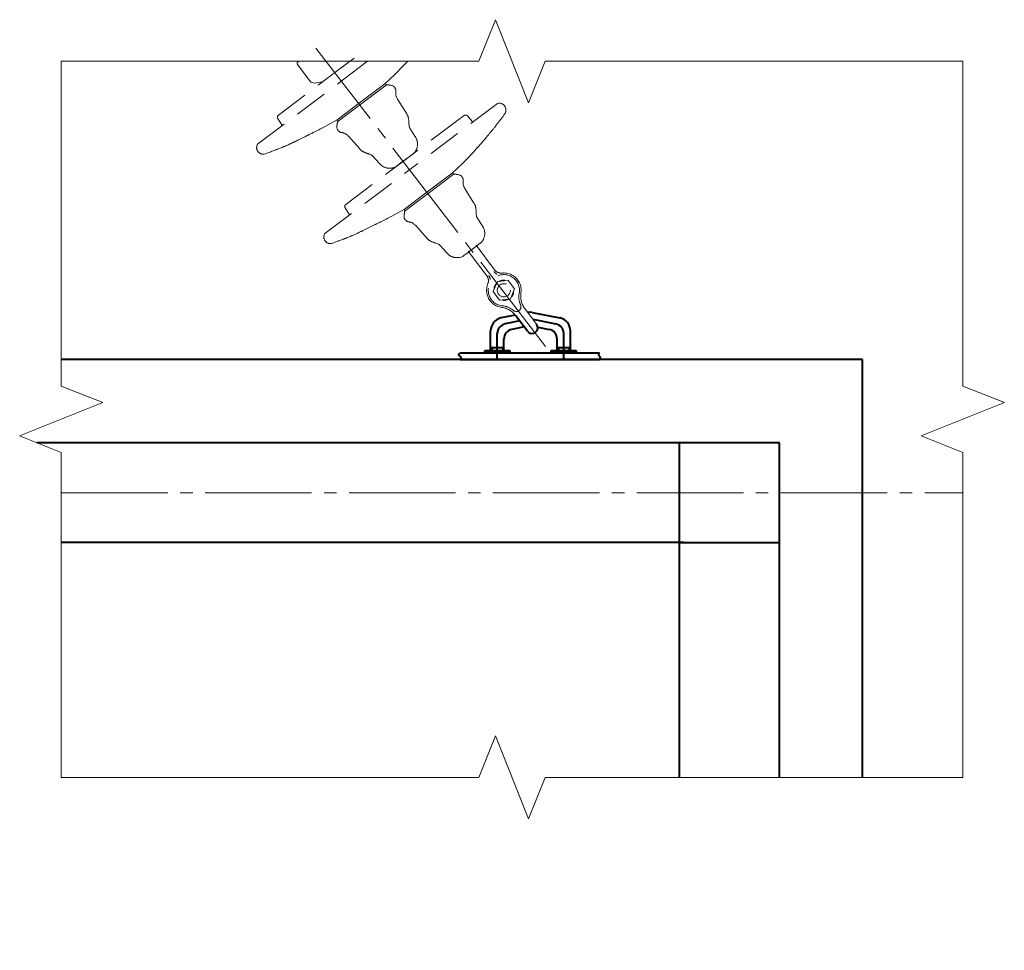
# Model space of a CAD drawing. Header units: millimetres. Extents: x 0 to 594, y 0 to 420.
# Tile 52 of 53: x 247 to 365, y 242 to 354. Entities that reach past the tile are written whole.
import ezdxf

# ---------------------------------------------------------------- set-up
doc = ezdxf.new("R2010")
doc.units = ezdxf.units.MM
for name, pattern in [('K5LT_AXLED', [17.302989, 12.802989, -1.5, 1.5, -1.5]), ('K5LT_BASIC', [0]), ('K5LT_DASHED', [6, 4, -2]), ('K5LT_THIN_INCLUDED_TO_HATCHING', [0])]:
    doc.linetypes.add(name, pattern=pattern)

# ---------------------------------------------------------------- blocks, each defined once
blk = doc.blocks.new('U323')
at = {"color": 7, "linetype": 'K5LT_THIN_INCLUDED_TO_HATCHING', "lineweight": 18}
for p, q in [((251.62, 348.91), (251.62, 309.86)), ((251.62, 309.86), (256.62, 307.86)), ((256.62, 307.86), (246.62, 303.86)), ((246.62, 303.86), (251.62, 301.86)), ((251.62, 301.86), (251.62, 262.8))]:
    blk.add_line(p, q, dxfattribs=at)
blk = doc.blocks.new('U324')
at = {"color": 7, "linetype": 'K5LT_THIN_INCLUDED_TO_HATCHING', "lineweight": 18}
for p, q in [((301.82, 262.8), (303.82, 267.8)), ((303.82, 267.8), (307.82, 257.8)), ((251.62, 262.8), (301.82, 262.8)), ((307.82, 257.8), (309.82, 262.8)), ((309.82, 262.8), (360.02, 262.8))]:
    blk.add_line(p, q, dxfattribs=at)
blk = doc.blocks.new('U325')
at = {"color": 7, "linetype": 'K5LT_THIN_INCLUDED_TO_HATCHING', "lineweight": 18}
for p, q in [((301.82, 348.91), (303.82, 353.91)), ((303.82, 353.91), (307.82, 343.91)), ((251.62, 348.91), (301.82, 348.91)), ((307.82, 343.91), (309.82, 348.91)), ((309.82, 348.91), (360.02, 348.91))]:
    blk.add_line(p, q, dxfattribs=at)
blk = doc.blocks.new('U326')
at = {"color": 7, "linetype": 'K5LT_THIN_INCLUDED_TO_HATCHING', "lineweight": 18}
for p, q in [((360.02, 348.91), (360.02, 309.86)), ((360.02, 309.86), (365.02, 307.86)), ((365.02, 307.86), (355.02, 303.86)), ((355.02, 303.86), (360.02, 301.86)), ((360.02, 301.86), (360.02, 262.8))]:
    blk.add_line(p, q, dxfattribs=at)
blk = doc.blocks.new('U328')
at = {"color": 7, "linetype": 'K5LT_DASHED', "lineweight": 18}
for p, q in [((286.86, 349.3), (284.84, 347.79)), ((288.45, 348.91), (285.61, 346.77)), ((292.35, 347.96), (292.55, 348.17)), ((292.55, 348.17), (292.75, 348.37)), ((292.75, 348.37), (292.87, 348.5)), ((292.87, 348.5), (292.97, 348.61)), ((292.97, 348.61), (293.09, 348.74)), ((293.09, 348.74), (293.24, 348.9)), ((293.24, 348.9), (293.25, 348.91)), ((277.73, 342.43), (284.84, 347.79)), ((290.53, 346.21), (291.73, 347.34)), ((291.73, 347.34), (292.17, 347.78)), ((292.17, 347.78), (292.19, 347.8)), ((292.19, 347.8), (292.25, 347.86)), ((292.25, 347.86), (292.35, 347.96)), ((275.23, 338.96), (285.61, 346.77)), ((290.53, 346.2), (287.66, 344.05)), ((290.67, 346.03), (287.79, 343.87)), ((290.68, 346.04), (290.67, 346.03)), ((290.67, 346.03), (290.67, 346.03)), ((290.67, 346.03), (290.67, 346.03)), ((290.7, 346.04), (290.68, 346.04)), ((290.73, 346.05), (290.7, 346.04)), ((290.76, 346.06), (290.73, 346.05)), ((290.78, 346.07), (290.76, 346.06)), ((290.79, 346.07), (290.78, 346.07)), ((290.86, 346.08), (290.79, 346.07)), ((290.79, 346.07), (290.79, 346.07)), ((290.93, 346.08), (290.86, 346.08)), ((290.97, 346.07), (290.93, 346.08)), ((291.01, 346.07), (290.97, 346.07)), ((291.03, 346.06), (291.01, 346.07)), ((291.04, 346.06), (291.03, 346.06)), ((291.05, 346.06), (291.04, 346.06)), ((291.06, 346.06), (291.05, 346.06)), ((291.07, 346.05), (291.06, 346.06)), ((291.08, 346.05), (291.07, 346.05)), ((291.11, 346.05), (291.08, 346.05)), ((291.13, 346.04), (291.11, 346.05)), ((291.16, 346.04), (291.13, 346.04)), ((291.19, 346.03), (291.16, 346.04)), ((291.23, 346.03), (291.19, 346.03)), ((291.32, 346.01), (291.23, 346.03)), ((291.36, 346), (291.32, 346.01)), ((291.39, 345.99), (291.36, 346)), ((291.4, 345.99), (291.39, 345.99)), ((291.42, 345.98), (291.4, 345.99)), ((291.4, 345.99), (291.4, 345.99)), ((291.5, 345.95), (291.42, 345.98)), ((291.57, 345.91), (291.5, 345.95)), ((291.61, 345.89), (291.57, 345.91)), ((291.62, 345.88), (291.61, 345.89)), ((291.63, 345.87), (291.62, 345.88)), ((291.68, 345.82), (291.63, 345.87)), ((291.63, 345.87), (291.63, 345.87)), ((291.71, 345.78), (291.68, 345.82)), ((291.73, 345.75), (291.71, 345.78)), ((291.74, 345.73), (291.73, 345.75)), ((291.75, 345.71), (291.74, 345.73)), ((291.75, 345.7), (291.75, 345.71)), ((291.76, 345.69), (291.75, 345.7)), ((291.76, 345.68), (291.76, 345.69)), ((291.77, 345.67), (291.76, 345.68)), ((291.77, 345.66), (291.77, 345.67)), ((291.77, 345.67), (291.77, 345.67)), ((291.78, 345.65), (291.77, 345.66)), ((291.77, 345.66), (291.77, 345.66)), ((291.79, 345.64), (291.78, 345.65)), ((291.78, 345.65), (291.78, 345.65)), ((291.79, 345.63), (291.79, 345.64)), ((291.8, 345.61), (291.79, 345.63)), ((291.82, 345.57), (291.8, 345.61)), ((291.83, 345.55), (291.82, 345.57)), ((291.84, 345.54), (291.83, 345.55)), ((291.84, 345.53), (291.84, 345.54)), ((291.86, 345.46), (291.84, 345.53)), ((291.84, 345.53), (291.84, 345.53)), ((291.84, 345.02), (291.85, 345.11)), ((291.84, 344.98), (291.84, 345.02)), ((291.84, 344.96), (291.84, 344.98)), ((291.85, 344.94), (291.84, 344.96)), ((291.85, 345.18), (291.86, 345.2)), ((291.85, 345.17), (291.85, 345.18)), ((291.85, 345.11), (291.85, 345.17)), ((291.85, 345.17), (291.85, 345.17)), ((291.87, 344.81), (291.85, 344.94)), ((291.85, 344.94), (291.85, 344.94)), ((291.87, 345.41), (291.86, 345.46)), ((291.86, 345.25), (291.87, 345.26)), ((291.86, 345.24), (291.86, 345.25)), ((291.86, 345.23), (291.86, 345.24)), ((291.86, 345.22), (291.86, 345.23)), ((291.86, 345.21), (291.86, 345.22)), ((291.86, 345.22), (291.86, 345.22)), ((291.86, 345.2), (291.86, 345.21)), ((291.87, 345.38), (291.87, 345.41)), ((291.87, 345.36), (291.87, 345.38)), ((291.87, 345.35), (291.87, 345.36)), ((291.87, 345.33), (291.87, 345.35)), ((291.87, 345.35), (291.87, 345.35)), ((291.87, 345.29), (291.87, 345.33)), ((291.87, 345.26), (291.87, 345.29)), ((291.9, 344.71), (291.87, 344.81)), ((291.91, 344.66), (291.9, 344.71)), ((291.92, 344.64), (291.91, 344.66)), ((291.93, 344.63), (291.92, 344.64)), ((291.93, 344.62), (291.93, 344.63)), ((291.96, 344.55), (291.93, 344.62)), ((292, 344.48), (291.96, 344.55)), ((284.79, 341.88), (287.66, 344.05)), ((284.92, 341.7), (287.79, 343.87)), ((292.02, 344.43), (292, 344.48)), ((292.06, 344.34), (292.02, 344.43)), ((293.16, 342.61), (292.06, 344.34)), ((293.16, 342.6), (293.16, 342.61)), ((293.17, 342.58), (293.16, 342.6)), ((293.19, 342.55), (293.17, 342.58)), ((293.23, 342.48), (293.19, 342.55)), ((293.28, 342.39), (293.23, 342.48)), ((293.3, 342.35), (293.28, 342.39)), ((293.3, 342.33), (293.3, 342.35)), ((293.31, 342.31), (293.3, 342.33)), ((293.33, 342.26), (293.31, 342.31)), ((293.31, 342.31), (293.31, 342.31)), ((293.34, 342.2), (293.33, 342.26)), ((293.35, 342.16), (293.34, 342.2)), ((277.66, 342.02), (278.18, 341.19)), ((283.63, 341.22), (282.83, 340.8)), ((284.79, 341.88), (283.63, 341.22)), ((284.76, 341.07), (284.77, 341.16)), ((284.76, 341.03), (284.76, 341.07)), ((284.76, 341), (284.76, 341.03)), ((284.76, 340.99), (284.76, 341)), ((284.76, 340.97), (284.76, 340.99)), ((284.76, 340.99), (284.76, 340.99)), ((284.77, 341.21), (284.78, 341.24)), ((284.77, 341.16), (284.77, 341.21)), ((284.78, 341.31), (284.79, 341.32)), ((284.78, 341.29), (284.78, 341.31)), ((284.78, 341.26), (284.78, 341.29)), ((284.78, 341.24), (284.78, 341.26)), ((284.79, 341.39), (284.8, 341.42)), ((284.79, 341.37), (284.79, 341.39)), ((284.79, 341.35), (284.79, 341.37)), ((284.79, 341.34), (284.79, 341.35)), ((284.79, 341.33), (284.79, 341.34)), ((284.79, 341.32), (284.79, 341.33)), ((284.8, 341.47), (284.82, 341.53)), ((284.8, 341.42), (284.8, 341.47)), ((284.82, 341.53), (284.85, 341.6)), ((284.85, 341.61), (284.86, 341.62)), ((284.85, 341.6), (284.85, 341.61)), ((284.85, 341.6), (284.85, 341.6)), ((284.86, 341.62), (284.88, 341.65)), ((284.88, 341.65), (284.9, 341.68)), ((284.9, 341.68), (284.91, 341.69)), ((284.91, 341.69), (284.92, 341.7)), ((284.92, 341.7), (284.92, 341.7)), ((284.92, 341.7), (284.92, 341.7)), ((293.35, 342.13), (293.35, 342.16)), ((293.36, 342.11), (293.35, 342.13)), ((293.37, 342.06), (293.36, 342.11)), ((293.38, 341.98), (293.37, 342.06)), ((293.39, 341.94), (293.38, 341.98)), ((293.4, 341.88), (293.39, 341.94)), ((293.41, 341.78), (293.4, 341.88)), ((293.42, 341.72), (293.41, 341.78)), ((293.42, 341.7), (293.42, 341.72)), ((293.42, 341.68), (293.42, 341.7)), ((293.42, 341.66), (293.42, 341.68)), ((293.42, 341.68), (293.42, 341.68)), ((293.42, 341.61), (293.42, 341.66)), ((293.42, 341.46), (293.42, 341.48)), ((293.42, 341.43), (293.42, 341.46)), ((293.42, 341.42), (293.42, 341.43)), ((293.43, 341.57), (293.42, 341.61)), ((293.43, 341.55), (293.43, 341.57)), ((293.43, 341.52), (293.43, 341.55)), ((293.42, 341.48), (293.43, 341.52)), ((293.42, 341.41), (293.42, 341.42)), ((293.43, 341.37), (293.42, 341.41)), ((293.44, 341.18), (293.43, 341.37)), ((293.46, 341.09), (293.44, 341.18)), ((293.47, 341.05), (293.46, 341.09)), ((293.47, 341.02), (293.47, 341.05)), ((293.48, 341.01), (293.47, 341.02)), ((293.49, 340.96), (293.48, 341.01)), ((293.48, 341.01), (293.48, 341.01)), ((280.97, 339.87), (280.56, 339.66)), ((281.19, 339.98), (280.97, 339.87)), ((281.3, 340.03), (281.19, 339.98)), ((281.35, 340.06), (281.3, 340.03)), ((281.38, 340.07), (281.35, 340.06)), ((281.44, 340.1), (281.38, 340.07)), ((281.61, 340.19), (281.44, 340.1)), ((281.72, 340.24), (281.61, 340.19)), ((281.79, 340.28), (281.72, 340.24)), ((281.84, 340.3), (281.79, 340.28)), ((281.87, 340.32), (281.84, 340.3)), ((281.9, 340.33), (281.87, 340.32)), ((281.93, 340.35), (281.9, 340.33)), ((281.99, 340.38), (281.93, 340.35)), ((282.11, 340.44), (281.99, 340.38)), ((282.34, 340.55), (282.11, 340.44)), ((282.6, 340.68), (282.34, 340.55)), ((282.73, 340.75), (282.6, 340.68)), ((282.8, 340.78), (282.73, 340.75)), ((282.83, 340.8), (282.8, 340.78)), ((284.76, 340.88), (284.76, 340.97)), ((284.78, 340.8), (284.76, 340.88)), ((284.79, 340.76), (284.78, 340.8)), ((284.8, 340.75), (284.79, 340.76)), ((284.8, 340.74), (284.8, 340.75)), ((284.81, 340.73), (284.8, 340.74)), ((284.84, 340.68), (284.81, 340.73)), ((284.87, 340.64), (284.84, 340.68)), ((284.9, 340.61), (284.87, 340.64)), ((284.92, 340.59), (284.9, 340.61)), ((284.93, 340.58), (284.92, 340.59)), ((284.94, 340.57), (284.93, 340.58)), ((284.94, 340.56), (284.94, 340.57)), ((284.95, 340.56), (284.94, 340.56)), ((284.96, 340.55), (284.95, 340.56)), ((284.96, 340.54), (284.96, 340.55)), ((284.97, 340.54), (284.96, 340.54)), ((284.98, 340.53), (284.97, 340.54)), ((284.97, 340.54), (284.97, 340.54)), ((284.99, 340.52), (284.98, 340.53)), ((284.98, 340.53), (284.98, 340.53)), ((284.99, 340.51), (284.99, 340.52)), ((285.01, 340.5), (284.99, 340.51)), ((285.04, 340.47), (285.01, 340.5)), ((285.06, 340.45), (285.04, 340.47)), ((285.07, 340.44), (285.06, 340.45)), ((285.08, 340.44), (285.07, 340.44)), ((285.13, 340.4), (285.08, 340.44)), ((285.08, 340.44), (285.08, 340.44)), ((285.19, 340.37), (285.13, 340.4)), ((285.22, 340.36), (285.19, 340.37)), ((285.23, 340.36), (285.22, 340.36)), ((285.24, 340.36), (285.23, 340.36)), ((285.26, 340.35), (285.24, 340.36)), ((285.24, 340.36), (285.24, 340.36)), ((285.3, 340.34), (285.26, 340.35)), ((285.32, 340.34), (285.3, 340.34)), ((285.34, 340.34), (285.32, 340.34)), ((285.35, 340.34), (285.34, 340.34)), ((285.36, 340.34), (285.35, 340.34)), ((285.37, 340.34), (285.36, 340.34)), ((285.37, 340.33), (285.37, 340.34)), ((285.38, 340.33), (285.37, 340.33)), ((285.39, 340.33), (285.38, 340.33)), ((285.41, 340.33), (285.39, 340.33)), ((285.42, 340.33), (285.41, 340.33)), ((285.48, 340.32), (285.42, 340.33)), ((285.42, 340.33), (285.42, 340.33)), ((285.56, 340.3), (285.48, 340.32)), ((285.61, 340.28), (285.56, 340.3)), ((285.63, 340.28), (285.61, 340.28)), ((285.64, 340.27), (285.63, 340.28)), ((285.76, 340.21), (285.64, 340.27)), ((285.64, 340.27), (285.64, 340.27)), ((285.85, 340.16), (285.76, 340.21)), ((285.89, 340.13), (285.85, 340.16)), ((285.91, 340.11), (285.89, 340.13)), ((285.92, 340.1), (285.91, 340.11)), ((285.98, 340.05), (285.92, 340.1)), ((285.92, 340.1), (285.92, 340.1)), ((286.04, 340), (285.98, 340.05)), ((286.08, 339.96), (286.04, 340)), ((286.15, 339.9), (286.08, 339.96)), ((287.52, 338.37), (286.15, 339.9)), ((293.51, 340.92), (293.49, 340.96)), ((293.52, 340.9), (293.51, 340.92)), ((293.53, 340.88), (293.52, 340.9)), ((293.54, 340.85), (293.53, 340.88)), ((294.15, 339.91), (293.54, 340.85)), ((294.18, 339.86), (294.15, 339.91)), ((294.2, 339.82), (294.18, 339.86)), ((294.21, 339.8), (294.2, 339.82)), ((294.22, 339.79), (294.21, 339.8)), ((294.24, 339.75), (294.22, 339.79)), ((294.22, 339.79), (294.22, 339.79)), ((278.3, 338.61), (278.17, 338.56)), ((278.36, 338.63), (278.3, 338.61)), ((278.39, 338.65), (278.36, 338.63)), ((278.41, 338.65), (278.39, 338.65)), ((278.44, 338.66), (278.41, 338.65)), ((278.53, 338.7), (278.44, 338.66)), ((278.59, 338.73), (278.53, 338.7)), ((278.66, 338.76), (278.59, 338.73)), ((278.75, 338.8), (278.66, 338.76)), ((278.9, 338.87), (278.75, 338.8)), ((279.03, 338.93), (278.9, 338.87)), ((279.1, 338.96), (279.03, 338.93)), ((279.13, 338.97), (279.1, 338.96)), ((279.15, 338.98), (279.13, 338.97)), ((279.26, 339.03), (279.15, 338.98)), ((279.4, 339.1), (279.26, 339.03)), ((279.49, 339.14), (279.4, 339.1)), ((279.56, 339.17), (279.49, 339.14)), ((279.6, 339.19), (279.56, 339.17)), ((279.63, 339.21), (279.6, 339.19)), ((279.66, 339.22), (279.63, 339.21)), ((279.7, 339.24), (279.66, 339.22)), ((279.77, 339.28), (279.7, 339.24)), ((279.91, 339.34), (279.77, 339.28)), ((280.01, 339.39), (279.91, 339.34)), ((280.06, 339.42), (280.01, 339.39)), ((280.08, 339.43), (280.06, 339.42)), ((280.56, 339.66), (280.08, 339.43)), ((294.3, 339.64), (294.24, 339.75)), ((294.35, 339.54), (294.3, 339.64)), ((294.37, 339.49), (294.35, 339.54)), ((294.38, 339.46), (294.37, 339.49)), ((294.38, 339.44), (294.38, 339.46)), ((294.39, 339.44), (294.38, 339.44)), ((294.39, 339.41), (294.39, 339.44)), ((294.42, 339.3), (294.39, 339.41)), ((294.41, 338.6), (294.42, 338.61)), ((294.43, 339.22), (294.42, 339.3)), ((294.42, 338.64), (294.44, 338.69)), ((294.42, 338.61), (294.42, 338.64)), ((294.44, 339.17), (294.43, 339.22)), ((294.44, 339.15), (294.44, 339.17)), ((294.44, 339.13), (294.44, 339.15)), ((294.45, 339.13), (294.44, 339.13)), ((294.44, 338.69), (294.45, 338.78)), ((294.45, 339.09), (294.45, 339.13)), ((294.46, 339.02), (294.45, 339.09)), ((294.45, 338.78), (294.46, 338.85)), ((294.46, 338.93), (294.46, 339.02)), ((294.46, 338.89), (294.46, 338.93)), ((294.46, 338.87), (294.46, 338.89)), ((294.46, 338.86), (294.46, 338.87)), ((294.46, 338.85), (294.46, 338.86)), ((276.19, 337.8), (276.03, 337.74)), ((276.56, 337.93), (276.19, 337.8)), ((276.74, 338), (276.56, 337.93)), ((276.82, 338.03), (276.74, 338)), ((276.87, 338.05), (276.82, 338.03)), ((276.89, 338.06), (276.87, 338.05)), ((276.91, 338.07), (276.89, 338.06)), ((277, 338.1), (276.91, 338.07)), ((277.24, 338.2), (277, 338.1)), ((277.37, 338.25), (277.24, 338.2)), ((277.45, 338.28), (277.37, 338.25)), ((277.5, 338.3), (277.45, 338.28)), ((277.53, 338.31), (277.5, 338.3)), ((277.55, 338.32), (277.53, 338.31)), ((277.57, 338.32), (277.55, 338.32)), ((277.58, 338.33), (277.57, 338.32)), ((277.62, 338.34), (277.58, 338.33)), ((277.58, 338.33), (277.58, 338.33)), ((277.7, 338.37), (277.62, 338.34)), ((277.79, 338.41), (277.7, 338.37)), ((277.93, 338.46), (277.79, 338.41)), ((278.17, 338.56), (277.93, 338.46)), ((287.53, 338.36), (287.52, 338.37)), ((287.54, 338.34), (287.53, 338.36)), ((287.57, 338.31), (287.54, 338.34)), ((287.62, 338.26), (287.57, 338.31)), ((287.69, 338.19), (287.62, 338.26)), ((287.73, 338.16), (287.69, 338.19)), ((287.75, 338.14), (287.73, 338.16)), ((287.76, 338.14), (287.75, 338.14)), ((287.77, 338.13), (287.76, 338.14)), ((287.81, 338.1), (287.77, 338.13)), ((287.86, 338.07), (287.81, 338.1)), ((287.9, 338.06), (287.86, 338.07)), ((287.93, 338.04), (287.9, 338.06)), ((287.94, 338.03), (287.93, 338.04)), ((287.99, 338.01), (287.94, 338.03)), ((288.06, 337.97), (287.99, 338.01)), ((288.09, 337.96), (288.06, 337.97)), ((288.15, 337.93), (288.09, 337.96)), ((288.25, 337.89), (288.15, 337.93)), ((288.3, 337.87), (288.25, 337.89)), ((288.32, 337.86), (288.3, 337.87)), ((288.33, 337.85), (288.32, 337.86)), ((288.34, 337.85), (288.33, 337.85)), ((288.35, 337.85), (288.34, 337.85)), ((288.41, 337.83), (288.35, 337.85)), ((288.44, 337.82), (288.41, 337.83)), ((288.47, 337.81), (288.44, 337.82)), ((288.49, 337.81), (288.47, 337.81)), ((288.53, 337.8), (288.49, 337.81)), ((288.55, 337.79), (288.53, 337.8)), ((288.58, 337.78), (288.55, 337.79)), ((288.59, 337.78), (288.58, 337.78)), ((288.63, 337.76), (288.59, 337.78)), ((288.59, 337.78), (288.59, 337.78)), ((288.81, 337.7), (288.63, 337.76)), ((288.89, 337.66), (288.81, 337.7)), ((288.93, 337.63), (288.89, 337.66)), ((288.95, 337.62), (288.93, 337.63)), ((288.96, 337.62), (288.95, 337.62)), ((288.97, 337.61), (288.96, 337.62)), ((289.01, 337.59), (288.97, 337.61)), ((289.04, 337.56), (289.01, 337.59)), ((289.06, 337.54), (289.04, 337.56)), ((289.08, 337.53), (289.06, 337.54)), ((289.1, 337.51), (289.08, 337.53)), ((289.84, 336.66), (289.1, 337.51)), ((293.92, 337.78), (292.45, 336.68)), ((293.92, 337.78), (293.94, 337.8)), ((293.94, 337.8), (293.96, 337.81)), ((293.96, 337.81), (293.98, 337.83)), ((293.98, 337.83), (294.01, 337.85)), ((294.01, 337.85), (294.05, 337.89)), ((294.05, 337.89), (294.09, 337.93)), ((294.09, 337.93), (294.1, 337.94)), ((294.1, 337.95), (294.12, 337.96)), ((294.1, 337.94), (294.1, 337.95)), ((294.12, 337.96), (294.14, 338)), ((294.14, 338), (294.2, 338.07)), ((294.2, 338.07), (294.27, 338.2)), ((294.27, 338.21), (294.28, 338.22)), ((294.27, 338.2), (294.27, 338.21)), ((294.28, 338.22), (294.29, 338.25)), ((294.29, 338.25), (294.31, 338.31)), ((294.31, 338.31), (294.36, 338.42)), ((294.36, 338.42), (294.41, 338.59)), ((294.41, 338.59), (294.41, 338.6)), ((289.88, 336.62), (289.84, 336.66)), ((289.91, 336.59), (289.88, 336.62)), ((289.92, 336.57), (289.91, 336.59)), ((289.93, 336.57), (289.92, 336.57)), ((289.93, 336.56), (289.93, 336.57)), ((289.97, 336.53), (289.93, 336.56)), ((290.05, 336.45), (289.97, 336.53)), ((290.14, 336.37), (290.05, 336.45)), ((290.19, 336.34), (290.14, 336.37)), ((290.21, 336.32), (290.19, 336.34)), ((290.22, 336.31), (290.21, 336.32)), ((290.23, 336.31), (290.22, 336.31)), ((290.25, 336.29), (290.23, 336.31)), ((290.35, 336.23), (290.25, 336.29)), ((291.89, 336.25), (291.85, 336.23)), ((291.91, 336.27), (291.89, 336.25)), ((291.92, 336.28), (291.91, 336.27)), ((291.94, 336.3), (291.92, 336.28)), ((291.94, 336.3), (292.45, 336.68)), ((290.42, 336.2), (290.35, 336.23)), ((290.47, 336.18), (290.42, 336.2)), ((290.49, 336.17), (290.47, 336.18)), ((290.5, 336.17), (290.49, 336.17)), ((290.51, 336.16), (290.5, 336.17)), ((290.54, 336.15), (290.51, 336.16)), ((290.61, 336.12), (290.54, 336.15)), ((290.69, 336.09), (290.61, 336.12)), ((290.73, 336.08), (290.69, 336.09)), ((290.75, 336.08), (290.73, 336.08)), ((290.76, 336.07), (290.75, 336.08)), ((290.77, 336.07), (290.76, 336.07)), ((290.84, 336.06), (290.77, 336.07)), ((290.93, 336.05), (290.84, 336.06)), ((290.98, 336.05), (290.93, 336.05)), ((291.01, 336.05), (290.98, 336.05)), ((291.02, 336.05), (291.01, 336.05)), ((291.03, 336.05), (291.02, 336.05)), ((291.21, 336.05), (291.03, 336.05)), ((291.33, 336.06), (291.21, 336.05)), ((291.39, 336.07), (291.33, 336.06)), ((291.42, 336.07), (291.39, 336.07)), ((291.44, 336.08), (291.42, 336.07)), ((291.59, 336.11), (291.44, 336.08)), ((291.44, 336.08), (291.44, 336.08)), ((291.68, 336.14), (291.59, 336.11)), ((291.72, 336.16), (291.68, 336.14)), ((291.74, 336.17), (291.72, 336.16)), ((291.75, 336.17), (291.74, 336.17)), ((291.8, 336.2), (291.75, 336.17)), ((291.75, 336.17), (291.75, 336.17)), ((291.85, 336.23), (291.8, 336.2))]:
    blk.add_line(p, q, dxfattribs=at)
for centre, radius, start, end in [((290.54, 346.07), 0.138, 344.1939, 93.1136), ((277.93, 342.19), 0.318, 129.9456, 211.0054), ((284.92, 341.84), 0.138, 160.8227, 269.7423), ((275.92, 338.54), 0.807, 148.2579, 277.7781)]:
    blk.add_arc(centre, radius, start, end, dxfattribs=at)
blk = doc.blocks.new('U329')
at = {"color": 7, "linetype": 'K5LT_DASHED', "lineweight": 18}
for p, q in [((304.07, 343.84), (293.7, 336.03)), ((300.05, 342.4), (299.31, 341.84)), ((300.46, 342.35), (301.12, 341.61)), ((304.62, 342.14), (304.7, 342.25)), ((304.7, 342.25), (304.88, 342.52)), ((304.88, 342.52), (305.03, 342.73)), ((299.31, 341.84), (292.93, 337.04)), ((303.72, 340.97), (303.75, 341)), ((303.75, 341), (303.78, 341.04)), ((303.78, 341.04), (303.81, 341.08)), ((303.81, 341.08), (303.86, 341.15)), ((303.86, 341.15), (303.93, 341.24)), ((303.93, 341.24), (304.04, 341.39)), ((304.04, 341.39), (304.08, 341.44)), ((304.08, 341.44), (304.09, 341.45)), ((304.09, 341.45), (304.11, 341.47)), ((304.11, 341.47), (304.15, 341.52)), ((304.15, 341.52), (304.21, 341.61)), ((304.21, 341.61), (304.31, 341.74)), ((304.31, 341.74), (304.51, 341.99)), ((304.51, 341.99), (304.53, 342.02)), ((304.53, 342.02), (304.54, 342.03)), ((304.54, 342.03), (304.55, 342.05)), ((304.55, 342.05), (304.58, 342.09)), ((304.58, 342.09), (304.62, 342.14)), ((302.62, 339.62), (302.89, 339.94)), ((302.89, 339.94), (303, 340.07)), ((303, 340.07), (303.01, 340.09)), ((303.01, 340.09), (303.04, 340.12)), ((303.04, 340.12), (303.08, 340.17)), ((303.08, 340.17), (303.14, 340.24)), ((303.14, 340.24), (303.17, 340.28)), ((303.17, 340.28), (303.21, 340.33)), ((303.21, 340.33), (303.25, 340.38)), ((303.25, 340.38), (303.31, 340.45)), ((303.31, 340.45), (303.4, 340.55)), ((303.4, 340.55), (303.52, 340.7)), ((303.52, 340.7), (303.54, 340.73)), ((303.54, 340.73), (303.55, 340.75)), ((303.55, 340.75), (303.57, 340.78)), ((303.57, 340.78), (303.62, 340.83)), ((303.62, 340.83), (303.69, 340.92)), ((303.69, 340.92), (303.72, 340.97)), ((301.57, 338.42), (301.74, 338.61)), ((301.74, 338.61), (302.09, 339)), ((302.09, 339), (302.38, 339.34)), ((302.38, 339.34), (302.39, 339.36)), ((302.39, 339.36), (302.43, 339.39)), ((302.43, 339.39), (302.49, 339.47)), ((302.49, 339.47), (302.62, 339.62)), ((300.45, 337.22), (300.65, 337.44)), ((300.65, 337.44), (300.84, 337.64)), ((300.84, 337.64), (300.96, 337.76)), ((300.96, 337.76), (301.07, 337.87)), ((301.07, 337.87), (301.19, 338)), ((301.19, 338), (301.35, 338.17)), ((301.35, 338.17), (301.42, 338.26)), ((301.42, 338.26), (301.45, 338.28)), ((301.45, 338.28), (301.49, 338.33)), ((301.49, 338.33), (301.57, 338.42)), ((285.82, 331.68), (292.93, 337.04)), ((298.62, 335.46), (299.82, 336.59)), ((299.82, 336.59), (300.26, 337.03)), ((300.26, 337.03), (300.28, 337.06)), ((300.28, 337.06), (300.34, 337.11)), ((300.34, 337.11), (300.45, 337.22)), ((283.32, 328.22), (293.7, 336.03)), ((298.62, 335.46), (295.75, 333.3)), ((298.76, 335.28), (295.88, 333.12)), ((298.77, 335.29), (298.76, 335.29)), ((298.76, 335.29), (298.76, 335.28)), ((298.76, 335.28), (298.76, 335.28)), ((298.79, 335.3), (298.77, 335.29)), ((298.82, 335.31), (298.79, 335.3)), ((298.85, 335.32), (298.82, 335.31)), ((298.87, 335.32), (298.85, 335.32)), ((298.88, 335.32), (298.87, 335.32)), ((298.95, 335.33), (298.88, 335.32)), ((298.88, 335.32), (298.88, 335.32)), ((299.02, 335.33), (298.95, 335.33)), ((299.06, 335.32), (299.02, 335.33)), ((299.09, 335.32), (299.06, 335.32)), ((299.12, 335.31), (299.09, 335.32)), ((299.13, 335.31), (299.12, 335.31)), ((299.14, 335.31), (299.13, 335.31)), ((299.15, 335.31), (299.14, 335.31)), ((299.16, 335.31), (299.15, 335.31)), ((299.17, 335.31), (299.16, 335.31)), ((299.2, 335.3), (299.17, 335.31)), ((299.22, 335.3), (299.2, 335.3)), ((299.25, 335.29), (299.22, 335.3)), ((299.28, 335.29), (299.25, 335.29)), ((299.32, 335.28), (299.28, 335.29)), ((299.41, 335.26), (299.32, 335.28)), ((299.45, 335.25), (299.41, 335.26)), ((299.47, 335.24), (299.45, 335.25)), ((299.49, 335.24), (299.47, 335.24)), ((299.51, 335.23), (299.49, 335.24)), ((299.49, 335.24), (299.49, 335.24)), ((299.59, 335.21), (299.51, 335.23)), ((299.66, 335.17), (299.59, 335.21)), ((299.7, 335.15), (299.66, 335.17)), ((299.71, 335.13), (299.7, 335.15)), ((299.72, 335.13), (299.71, 335.13)), ((299.72, 335.12), (299.72, 335.13)), ((299.76, 335.08), (299.72, 335.12)), ((299.8, 335.03), (299.76, 335.08)), ((299.82, 335), (299.8, 335.03)), ((299.83, 334.98), (299.82, 335)), ((299.84, 334.96), (299.83, 334.98)), ((299.84, 334.95), (299.84, 334.96)), ((299.85, 334.94), (299.84, 334.95)), ((299.86, 334.93), (299.85, 334.94)), ((299.85, 334.94), (299.85, 334.94)), ((299.86, 334.92), (299.86, 334.93)), ((299.86, 334.91), (299.86, 334.92)), ((299.86, 334.92), (299.86, 334.92)), ((299.87, 334.91), (299.86, 334.91)), ((299.87, 334.9), (299.87, 334.91)), ((299.88, 334.89), (299.87, 334.9)), ((299.88, 334.88), (299.88, 334.89)), ((299.89, 334.86), (299.88, 334.88)), ((299.91, 334.83), (299.89, 334.86)), ((299.92, 334.8), (299.91, 334.83)), ((299.93, 334.79), (299.92, 334.8)), ((299.93, 334.78), (299.93, 334.79)), ((299.95, 334.72), (299.93, 334.78)), ((299.93, 334.78), (299.93, 334.78)), ((299.93, 334.37), (299.94, 334.42)), ((299.93, 334.28), (299.93, 334.37)), ((299.93, 334.23), (299.93, 334.28)), ((299.93, 334.21), (299.93, 334.23)), ((299.93, 334.2), (299.93, 334.21)), ((299.94, 334.19), (299.93, 334.2)), ((299.94, 334.45), (299.95, 334.46)), ((299.94, 334.43), (299.94, 334.45)), ((299.94, 334.42), (299.94, 334.43)), ((299.94, 334.42), (299.94, 334.42)), ((299.96, 334.07), (299.94, 334.19)), ((299.96, 334.66), (299.95, 334.72)), ((299.95, 334.5), (299.96, 334.52)), ((299.95, 334.49), (299.95, 334.5)), ((299.95, 334.48), (299.95, 334.49)), ((299.95, 334.47), (299.95, 334.48)), ((299.95, 334.48), (299.95, 334.48)), ((299.95, 334.46), (299.95, 334.47)), ((299.96, 334.63), (299.96, 334.66)), ((299.96, 334.61), (299.96, 334.63)), ((299.96, 334.6), (299.96, 334.61)), ((299.96, 334.61), (299.96, 334.61)), ((299.96, 334.58), (299.96, 334.6)), ((299.96, 334.54), (299.96, 334.58)), ((299.96, 334.52), (299.96, 334.54)), ((299.99, 333.97), (299.96, 334.07)), ((300, 333.92), (299.99, 333.97)), ((300.01, 333.89), (300, 333.92)), ((300.02, 333.88), (300.01, 333.89)), ((300.05, 333.8), (300.02, 333.88)), ((300.02, 333.88), (300.02, 333.88)), ((292.88, 331.14), (295.75, 333.3)), ((293.01, 330.96), (295.88, 333.12)), ((300.08, 333.73), (300.05, 333.8)), ((300.11, 333.68), (300.08, 333.73)), ((300.15, 333.6), (300.11, 333.68)), ((301.24, 331.86), (300.15, 333.6)), ((301.25, 331.85), (301.24, 331.86)), ((301.26, 331.83), (301.25, 331.85)), ((301.28, 331.8), (301.26, 331.83)), ((301.32, 331.73), (301.28, 331.8)), ((301.37, 331.64), (301.32, 331.73)), ((301.39, 331.6), (301.37, 331.64)), ((301.39, 331.58), (301.39, 331.6)), ((301.4, 331.57), (301.39, 331.58)), ((301.4, 331.56), (301.4, 331.57)), ((301.42, 331.51), (301.4, 331.56)), ((301.43, 331.45), (301.42, 331.51)), ((285.75, 331.28), (286.27, 330.44)), ((291.72, 330.47), (290.92, 330.05)), ((292.88, 331.14), (291.72, 330.47)), ((292.85, 330.33), (292.86, 330.41)), ((292.85, 330.28), (292.85, 330.33)), ((292.86, 330.46), (292.87, 330.49)), ((292.86, 330.41), (292.86, 330.46)), ((292.87, 330.57), (292.88, 330.59)), ((292.87, 330.54), (292.87, 330.57)), ((292.87, 330.57), (292.87, 330.57)), ((292.87, 330.51), (292.87, 330.54)), ((292.87, 330.49), (292.87, 330.51)), ((292.88, 330.64), (292.89, 330.67)), ((292.88, 330.62), (292.88, 330.64)), ((292.88, 330.61), (292.88, 330.62)), ((292.88, 330.6), (292.88, 330.61)), ((292.88, 330.59), (292.88, 330.6)), ((292.89, 330.72), (292.91, 330.79)), ((292.89, 330.67), (292.89, 330.72)), ((292.91, 330.79), (292.94, 330.85)), ((292.94, 330.86), (292.95, 330.87)), ((292.94, 330.85), (292.94, 330.86)), ((292.94, 330.85), (292.94, 330.85)), ((292.95, 330.87), (292.97, 330.9)), ((292.97, 330.9), (292.99, 330.93)), ((292.99, 330.93), (293, 330.95)), ((293, 330.95), (293.01, 330.95)), ((293.01, 330.95), (293.01, 330.96)), ((293.01, 330.96), (293.01, 330.96)), ((301.44, 331.41), (301.43, 331.45)), ((301.44, 331.38), (301.44, 331.41)), ((301.45, 331.36), (301.44, 331.38)), ((301.46, 331.31), (301.45, 331.36)), ((301.47, 331.23), (301.46, 331.31)), ((301.48, 331.2), (301.47, 331.23)), ((301.49, 331.13), (301.48, 331.2)), ((301.5, 331.03), (301.49, 331.13)), ((301.51, 330.98), (301.5, 331.03)), ((301.51, 330.95), (301.51, 330.98)), ((301.51, 330.94), (301.51, 330.95)), ((301.51, 330.93), (301.51, 330.94)), ((301.51, 330.92), (301.51, 330.93)), ((301.51, 330.86), (301.51, 330.92)), ((301.51, 330.82), (301.51, 330.86)), ((301.51, 330.8), (301.51, 330.82)), ((301.51, 330.77), (301.51, 330.8)), ((301.51, 330.74), (301.51, 330.77)), ((301.51, 330.71), (301.51, 330.74)), ((301.51, 330.69), (301.51, 330.71)), ((301.51, 330.67), (301.51, 330.69)), ((301.51, 330.66), (301.51, 330.67)), ((301.51, 330.62), (301.51, 330.66)), ((301.53, 330.44), (301.51, 330.62)), ((301.55, 330.35), (301.53, 330.44)), ((301.56, 330.3), (301.55, 330.35)), ((289.28, 329.23), (289.06, 329.12)), ((289.39, 329.28), (289.28, 329.23)), ((289.44, 329.31), (289.39, 329.28)), ((289.47, 329.32), (289.44, 329.31)), ((289.53, 329.36), (289.47, 329.32)), ((289.7, 329.44), (289.53, 329.36)), ((289.81, 329.49), (289.7, 329.44)), ((289.88, 329.53), (289.81, 329.49)), ((289.93, 329.55), (289.88, 329.53)), ((289.96, 329.57), (289.93, 329.55)), ((289.99, 329.58), (289.96, 329.57)), ((290.02, 329.6), (289.99, 329.58)), ((290.08, 329.63), (290.02, 329.6)), ((290.2, 329.69), (290.08, 329.63)), ((290.43, 329.81), (290.2, 329.69)), ((290.69, 329.94), (290.43, 329.81)), ((290.82, 330), (290.69, 329.94)), ((290.89, 330.04), (290.82, 330)), ((290.92, 330.05), (290.89, 330.04)), ((292.85, 330.26), (292.85, 330.28)), ((292.85, 330.24), (292.85, 330.26)), ((292.85, 330.22), (292.85, 330.24)), ((292.85, 330.24), (292.85, 330.24)), ((292.85, 330.14), (292.85, 330.22)), ((292.87, 330.06), (292.85, 330.14)), ((292.88, 330.02), (292.87, 330.06)), ((292.89, 330), (292.88, 330.02)), ((292.89, 329.99), (292.89, 330)), ((292.9, 329.98), (292.89, 329.99)), ((292.93, 329.93), (292.9, 329.98)), ((292.96, 329.89), (292.93, 329.93)), ((292.99, 329.86), (292.96, 329.89)), ((293, 329.84), (292.99, 329.86)), ((293.02, 329.83), (293, 329.84)), ((293.02, 329.82), (293.02, 329.83)), ((293.03, 329.82), (293.02, 329.82)), ((293.04, 329.81), (293.03, 329.82)), ((293.05, 329.8), (293.04, 329.81)), ((293.06, 329.79), (293.05, 329.8)), ((293.05, 329.8), (293.05, 329.8)), ((293.06, 329.78), (293.06, 329.79)), ((293.06, 329.79), (293.06, 329.79)), ((293.07, 329.78), (293.06, 329.78)), ((293.08, 329.77), (293.07, 329.78)), ((293.1, 329.75), (293.08, 329.77)), ((293.08, 329.77), (293.08, 329.77)), ((293.13, 329.72), (293.1, 329.75)), ((293.15, 329.7), (293.13, 329.72)), ((293.16, 329.7), (293.15, 329.7)), ((293.16, 329.69), (293.16, 329.7)), ((293.17, 329.69), (293.16, 329.69)), ((293.22, 329.65), (293.17, 329.69)), ((293.28, 329.63), (293.22, 329.65)), ((293.3, 329.62), (293.28, 329.63)), ((293.32, 329.61), (293.3, 329.62)), ((293.33, 329.61), (293.32, 329.61)), ((293.35, 329.6), (293.33, 329.61)), ((293.33, 329.61), (293.33, 329.61)), ((293.39, 329.6), (293.35, 329.6)), ((293.41, 329.59), (293.39, 329.6)), ((293.43, 329.59), (293.41, 329.59)), ((293.44, 329.59), (293.43, 329.59)), ((293.45, 329.59), (293.44, 329.59)), ((293.46, 329.59), (293.45, 329.59)), ((293.45, 329.59), (293.45, 329.59)), ((293.47, 329.59), (293.46, 329.59)), ((293.48, 329.58), (293.47, 329.59)), ((293.5, 329.58), (293.48, 329.58)), ((293.51, 329.58), (293.5, 329.58)), ((293.56, 329.57), (293.51, 329.58)), ((293.51, 329.58), (293.51, 329.58)), ((293.65, 329.55), (293.56, 329.57)), ((293.7, 329.54), (293.65, 329.55)), ((293.72, 329.53), (293.7, 329.54)), ((293.73, 329.52), (293.72, 329.53)), ((293.85, 329.47), (293.73, 329.52)), ((293.73, 329.52), (293.73, 329.52)), ((293.93, 329.41), (293.85, 329.47)), ((293.98, 329.38), (293.93, 329.41)), ((294, 329.37), (293.98, 329.38)), ((294.01, 329.36), (294, 329.37)), ((294.01, 329.35), (294.01, 329.36)), ((294.07, 329.3), (294.01, 329.35)), ((294.13, 329.25), (294.07, 329.3)), ((294.17, 329.22), (294.13, 329.25)), ((294.24, 329.15), (294.17, 329.22)), ((295.61, 327.62), (294.24, 329.15)), ((301.56, 330.28), (301.56, 330.3)), ((301.57, 330.27), (301.56, 330.28)), ((301.57, 330.26), (301.57, 330.27)), ((301.58, 330.22), (301.57, 330.26)), ((301.6, 330.18), (301.58, 330.22)), ((301.61, 330.15), (301.6, 330.18)), ((301.62, 330.13), (301.61, 330.15)), ((301.63, 330.1), (301.62, 330.13)), ((302.24, 329.16), (301.63, 330.1)), ((302.27, 329.11), (302.24, 329.16)), ((286.61, 327.95), (286.53, 327.92)), ((286.68, 327.98), (286.61, 327.95)), ((286.75, 328.01), (286.68, 327.98)), ((286.84, 328.05), (286.75, 328.01)), ((286.99, 328.12), (286.84, 328.05)), ((287.12, 328.18), (286.99, 328.12)), ((287.19, 328.21), (287.12, 328.18)), ((287.22, 328.22), (287.19, 328.21)), ((287.24, 328.23), (287.22, 328.22)), ((287.35, 328.28), (287.24, 328.23)), ((287.49, 328.35), (287.35, 328.28)), ((287.58, 328.39), (287.49, 328.35)), ((287.65, 328.43), (287.58, 328.39)), ((287.69, 328.45), (287.65, 328.43)), ((287.72, 328.46), (287.69, 328.45)), ((287.75, 328.48), (287.72, 328.46)), ((287.79, 328.5), (287.75, 328.48)), ((287.86, 328.53), (287.79, 328.5)), ((288, 328.6), (287.86, 328.53)), ((288.1, 328.64), (288, 328.6)), ((288.15, 328.67), (288.1, 328.64)), ((288.17, 328.68), (288.15, 328.67)), ((288.65, 328.92), (288.17, 328.68)), ((289.06, 329.12), (288.65, 328.92)), ((302.29, 329.07), (302.27, 329.11)), ((302.3, 329.06), (302.29, 329.07)), ((302.31, 329.05), (302.3, 329.06)), ((302.31, 329.04), (302.31, 329.05)), ((302.33, 329), (302.31, 329.04)), ((302.39, 328.89), (302.33, 329)), ((302.44, 328.79), (302.39, 328.89)), ((302.46, 328.74), (302.44, 328.79)), ((302.47, 328.71), (302.46, 328.74)), ((302.47, 328.7), (302.47, 328.71)), ((302.47, 328.69), (302.47, 328.7)), ((302.48, 328.67), (302.47, 328.69)), ((302.51, 328.55), (302.48, 328.67)), ((302.52, 328.47), (302.51, 328.55)), ((302.53, 328.42), (302.52, 328.47)), ((302.53, 328.4), (302.53, 328.42)), ((302.53, 328.39), (302.53, 328.4)), ((302.53, 328.38), (302.53, 328.39)), ((302.54, 328.35), (302.53, 328.38)), ((302.53, 327.95), (302.54, 328.03)), ((302.55, 328.27), (302.54, 328.35)), ((302.54, 328.03), (302.55, 328.1)), ((302.55, 328.19), (302.55, 328.27)), ((302.55, 328.14), (302.55, 328.19)), ((302.55, 328.12), (302.55, 328.14)), ((302.55, 328.11), (302.55, 328.12)), ((302.55, 328.1), (302.55, 328.11)), ((284.28, 327.05), (284.11, 326.99)), ((284.65, 327.19), (284.28, 327.05)), ((284.82, 327.25), (284.65, 327.19)), ((284.91, 327.28), (284.82, 327.25)), ((284.96, 327.3), (284.91, 327.28)), ((284.98, 327.31), (284.96, 327.3)), ((285, 327.32), (284.98, 327.31)), ((285.09, 327.36), (285, 327.32)), ((285.33, 327.45), (285.09, 327.36)), ((285.46, 327.5), (285.33, 327.45)), ((285.54, 327.53), (285.46, 327.5)), ((285.59, 327.55), (285.54, 327.53)), ((285.62, 327.56), (285.59, 327.55)), ((285.64, 327.57), (285.62, 327.56)), ((285.66, 327.58), (285.64, 327.57)), ((285.67, 327.58), (285.66, 327.58)), ((285.71, 327.59), (285.67, 327.58)), ((285.67, 327.58), (285.67, 327.58)), ((285.79, 327.63), (285.71, 327.59)), ((285.88, 327.66), (285.79, 327.63)), ((286.01, 327.71), (285.88, 327.66)), ((286.26, 327.81), (286.01, 327.71)), ((286.39, 327.86), (286.26, 327.81)), ((286.45, 327.89), (286.39, 327.86)), ((286.48, 327.9), (286.45, 327.89)), ((286.5, 327.91), (286.48, 327.9)), ((286.53, 327.92), (286.5, 327.91)), ((295.62, 327.61), (295.61, 327.62)), ((295.63, 327.6), (295.62, 327.61)), ((295.66, 327.57), (295.63, 327.6)), ((295.71, 327.51), (295.66, 327.57)), ((295.78, 327.44), (295.71, 327.51)), ((295.82, 327.41), (295.78, 327.44)), ((295.84, 327.4), (295.82, 327.41)), ((295.85, 327.39), (295.84, 327.4)), ((295.9, 327.36), (295.85, 327.39)), ((295.85, 327.39), (295.85, 327.39)), ((295.95, 327.33), (295.9, 327.36)), ((295.99, 327.31), (295.95, 327.33)), ((296.01, 327.3), (295.99, 327.31)), ((296.03, 327.29), (296.01, 327.3)), ((296.08, 327.26), (296.03, 327.29)), ((296.15, 327.23), (296.08, 327.26)), ((296.18, 327.21), (296.15, 327.23)), ((296.24, 327.18), (296.18, 327.21)), ((296.34, 327.14), (296.24, 327.18)), ((296.39, 327.12), (296.34, 327.14)), ((296.41, 327.11), (296.39, 327.12)), ((296.42, 327.11), (296.41, 327.11)), ((296.43, 327.11), (296.42, 327.11)), ((296.44, 327.1), (296.43, 327.11)), ((296.5, 327.08), (296.44, 327.1)), ((296.53, 327.07), (296.5, 327.08)), ((296.56, 327.07), (296.53, 327.07)), ((296.58, 327.06), (296.56, 327.07)), ((296.61, 327.05), (296.58, 327.06)), ((296.64, 327.04), (296.61, 327.05)), ((296.66, 327.04), (296.64, 327.04)), ((296.68, 327.03), (296.66, 327.04)), ((296.72, 327.02), (296.68, 327.03)), ((296.68, 327.03), (296.68, 327.03)), ((296.9, 326.95), (296.72, 327.02)), ((296.98, 326.91), (296.9, 326.95)), ((297.02, 326.89), (296.98, 326.91)), ((297.04, 326.87), (297.02, 326.89)), ((297.05, 326.87), (297.04, 326.87)), ((297.06, 326.87), (297.05, 326.87)), ((297.09, 326.84), (297.06, 326.87)), ((297.13, 326.81), (297.09, 326.84)), ((297.15, 326.8), (297.13, 326.81)), ((297.17, 326.78), (297.15, 326.8)), ((297.19, 326.76), (297.17, 326.78)), ((302.01, 327.04), (300.54, 325.93)), ((302.01, 327.04), (302.03, 327.06)), ((302.03, 327.06), (302.05, 327.07)), ((302.05, 327.07), (302.07, 327.08)), ((302.07, 327.08), (302.1, 327.11)), ((302.1, 327.11), (302.14, 327.15)), ((302.14, 327.15), (302.18, 327.19)), ((302.18, 327.19), (302.19, 327.2)), ((302.18, 327.19), (302.18, 327.19)), ((302.19, 327.2), (302.21, 327.22)), ((302.21, 327.22), (302.23, 327.25)), ((302.23, 327.25), (302.28, 327.32)), ((302.28, 327.32), (302.36, 327.46)), ((302.36, 327.46), (302.37, 327.48)), ((302.36, 327.46), (302.36, 327.46)), ((302.37, 327.48), (302.38, 327.5)), ((302.38, 327.5), (302.4, 327.56)), ((302.4, 327.56), (302.45, 327.67)), ((302.45, 327.67), (302.5, 327.85)), ((302.5, 327.87), (302.51, 327.89)), ((302.5, 327.85), (302.5, 327.87)), ((302.5, 327.85), (302.5, 327.85)), ((302.51, 327.89), (302.53, 327.95)), ((297.93, 325.92), (297.19, 326.76)), ((297.97, 325.87), (297.93, 325.92)), ((298, 325.84), (297.97, 325.87)), ((298.01, 325.83), (298, 325.84)), ((298.02, 325.82), (298.01, 325.83)), ((298.06, 325.78), (298.02, 325.82)), ((298.02, 325.82), (298.02, 325.82)), ((298.14, 325.7), (298.06, 325.78)), ((298.23, 325.62), (298.14, 325.7)), ((298.27, 325.59), (298.23, 325.62)), ((298.3, 325.57), (298.27, 325.59)), ((300.03, 325.55), (300.54, 325.93)), ((298.31, 325.56), (298.3, 325.57)), ((298.32, 325.56), (298.31, 325.56)), ((298.34, 325.55), (298.32, 325.56)), ((298.44, 325.49), (298.34, 325.55)), ((298.51, 325.45), (298.44, 325.49)), ((298.56, 325.43), (298.51, 325.45)), ((298.58, 325.42), (298.56, 325.43)), ((298.59, 325.42), (298.58, 325.42)), ((298.6, 325.42), (298.59, 325.42)), ((298.63, 325.4), (298.6, 325.42)), ((298.7, 325.38), (298.63, 325.4)), ((298.78, 325.35), (298.7, 325.38)), ((298.82, 325.33), (298.78, 325.35)), ((298.84, 325.33), (298.82, 325.33)), ((298.85, 325.33), (298.84, 325.33)), ((298.86, 325.33), (298.85, 325.33)), ((298.93, 325.31), (298.86, 325.33)), ((299.02, 325.31), (298.93, 325.31)), ((299.07, 325.3), (299.02, 325.31)), ((299.1, 325.3), (299.07, 325.3)), ((299.11, 325.3), (299.1, 325.3)), ((299.12, 325.3), (299.11, 325.3)), ((299.3, 325.31), (299.12, 325.3)), ((299.42, 325.32), (299.3, 325.31)), ((299.48, 325.32), (299.42, 325.32)), ((299.51, 325.33), (299.48, 325.32)), ((299.53, 325.33), (299.51, 325.33)), ((299.68, 325.36), (299.53, 325.33)), ((299.53, 325.33), (299.53, 325.33)), ((299.77, 325.39), (299.68, 325.36)), ((299.81, 325.41), (299.77, 325.39)), ((299.83, 325.42), (299.81, 325.41)), ((299.84, 325.42), (299.83, 325.42)), ((299.89, 325.46), (299.84, 325.43)), ((299.84, 325.43), (299.84, 325.42)), ((299.94, 325.49), (299.89, 325.46)), ((299.97, 325.51), (299.94, 325.49)), ((300, 325.52), (299.97, 325.51)), ((300.01, 325.53), (300, 325.52)), ((300.03, 325.55), (300.01, 325.53))]:
    blk.add_line(p, q, dxfattribs=at)
for centre, radius, start, end in [((304.29, 343.06), 0.807, 336.1581, 105.6783), ((300.23, 342.13), 0.318, 42.9308, 123.9906), ((298.63, 335.32), 0.138, 344.1939, 93.1136), ((286.02, 331.44), 0.318, 129.9456, 211.0054), ((293.01, 331.09), 0.138, 160.8227, 269.7423), ((284, 327.79), 0.807, 148.2579, 277.7781)]:
    blk.add_arc(centre, radius, start, end, dxfattribs=at)

msp = doc.modelspace()

# ---------------------------------------------------------------- linework, layer by layer
at = {"color": 30, "linetype": 'K5LT_AXLED', "lineweight": 18, "true_color": 0xff8000}
for p, q in [((309.86804, 314.59985), (282.24832, 350.49871)), ((251.62335, 297.03337), (360.01643, 297.03337))]:
    msp.add_line(p, q, dxfattribs=at)
at = {"color": 7, "linetype": 'K5LT_DASHED', "lineweight": 18}
for p, q in [((281.62264, 346.41231), (280.01935, 348.5424)), ((280.17991, 348.91357), (280.05887, 348.82247)), ((281.62264, 346.41231), (282.09071, 346.26687)), ((281.62264, 346.41231), (282.09071, 346.26687)), ((283.03934, 346.42943), (282.09071, 346.26687)), ((301.50329, 326.78747), (303.7289, 323.83055)), ((300.56264, 326.07946), (302.78825, 323.12254)), ((303.55361, 321.21811), (304.06068, 322.41085)), ((304.06068, 322.41085), (305.34716, 322.56808)), ((305.34716, 322.56808), (306.12657, 321.53258)), ((303.55361, 321.21811), (304.33302, 320.1826)), ((306.12657, 321.53258), (305.6195, 320.33984)), ((305.6195, 320.33984), (304.33302, 320.1826)), ((308.78475, 317.28619), (307.35953, 319.17971))]:
    msp.add_line(p, q, dxfattribs=at)
at = {"color": 5, "linetype": 'K5LT_BASIC', "lineweight": 40, "true_color": 0x0000ff}
for p, q in [((307.85178, 318.71653), (307.72695, 318.69156)), ((308.24401, 318.71653), (311.56168, 318.05299)), ((306.21952, 318.39007), (304.53411, 318.05299)), ((306.7539, 317.68111), (305.01256, 317.33284)), ((307.6781, 316.45324), (306.25288, 318.34676)), ((308.33609, 317.88227), (311.08324, 317.33284)), ((303.2479, 313.83337), (303.2479, 316.48406)), ((304.0479, 313.03337), (304.0479, 316.15614)), ((307.28763, 316.97201), (305.81256, 316.67699)), ((308.91932, 316.94978), (310.28324, 316.67699)), ((312.0479, 313.03337), (312.0479, 316.15614)), ((312.8479, 313.83337), (312.8479, 316.48406)), ((304.8479, 313.83337), (304.8479, 315.5003)), ((311.2479, 313.83337), (311.2479, 315.5003)), ((299.5804, 313.83337), (316.34814, 313.83337)), ((305.6479, 313.83337), (302.4479, 313.83337)), ((302.5479, 313.83337), (302.5479, 314.13337)), ((302.5479, 314.13337), (305.5479, 314.13337)), ((305.5479, 313.83337), (302.5479, 313.83337)), ((303.2479, 314.47298), (304.8479, 314.47298)), ((303.3979, 314.47298), (303.3979, 314.13337)), ((304.6979, 314.47298), (304.6979, 314.13337)), ((305.5479, 314.13337), (305.5479, 313.83337)), ((313.6479, 313.83337), (310.4479, 313.83337)), ((310.5479, 313.83337), (310.5479, 314.13337)), ((310.5479, 314.13337), (313.5479, 314.13337)), ((313.5479, 313.83337), (310.5479, 313.83337)), ((311.2479, 314.47298), (312.8479, 314.47298)), ((311.3979, 314.47298), (311.3979, 314.13337)), ((312.6979, 314.47298), (312.6979, 314.13337)), ((313.5479, 314.13337), (313.5479, 313.83337)), ((347.97124, 313.03337), (251.62335, 313.03337)), ((299.5804, 313.03337), (316.34814, 313.03337)), ((347.97124, 262.80006), (347.97124, 313.03337)), ((337.97124, 303.03337), (248.68196, 303.03337)), ((325.97124, 291.03337), (325.97124, 303.03337)), ((337.97124, 262.80006), (337.97124, 303.03337)), ((326.47124, 291.03337), (251.62335, 291.03337)), ((325.97124, 262.80006), (325.97124, 291.03337)), ((325.97124, 291.03337), (337.97124, 291.03337))]:
    msp.add_line(p, q, dxfattribs=at)
at = {"color": 7, "linetype": 'K5LT_DASHED', "lineweight": 18}
msp.add_circle((304.84009, 321.37534), 0.79148, dxfattribs=at)
for centre, radius, start, end in [((280.17915, 348.66267), 0.2, 126.9681166, 216.9681166), ((304.84011, 321.37536), 2.07764, 351.0473264, 262.8889067), ((304.84011, 321.37536), 1.87977, 348.7784315, 265.1578017), ((304.44397, 324.22869), 1.00861, 217.1160117, 247.2530919), ((304.51937, 324.42552), 0.98935, 216.9681166, 276.0029987), ((304.84011, 321.37535), 2.07764, 91.215675, 96.0029987), ((301.99779, 322.52758), 0.98935, 337.9332345, 36.9681166), ((302.2078, 322.54557), 1.00861, 6.6831413, 36.8202215), ((308.91595, 320.56672), 2.27551, 168.7784315, 200.4011843), ((309.33568, 320.66713), 2.47338, 171.0473264, 216.9681166), ((306.32753, 319.3992), 0.57491, 223.1944331, 30.7418), ((307.24682, 319.94594), 0.49468, 200.4011843, 210.7418), ((304.27672, 316.85934), 2.47338, 36.9681166, 82.8889067), ((304.48935, 317.23491), 2.27551, 53.5350489, 85.1578017), ((305.54776, 318.66709), 0.49468, 43.1944331, 53.5350489)]:
    msp.add_arc(centre, radius, start, end, dxfattribs=at)
at = {"color": 5, "linetype": 'K5LT_BASIC', "lineweight": 40, "true_color": 0x0000ff}
for centre, radius, start, end in [((308.0479, 317.73594), 1, 78.6900675, 101.3099325), ((304.8479, 316.48406), 1.6, 101.3099325, 180), ((305.2479, 316.15614), 1.2, 101.3099325, 180), ((305.2479, 316.15614), 1.2, 101.3099325, 180), ((310.8479, 316.15614), 1.2, 0, 78.6900675), ((310.8479, 316.15614), 1.2, 0, 78.6900675), ((311.2479, 316.48406), 1.6, 0, 78.6900675), ((306.0479, 315.5003), 1.2, 101.3099325, 180), ((308.23142, 316.86972), 0.69255, 216.9681166, 36.9681166), ((310.0479, 315.5003), 1.2, 0, 78.6900675)]:
    msp.add_arc(centre, radius, start, end, dxfattribs=at)
at = {"color": 7, "linetype": 'K5LT_DASHED', "lineweight": 18}
for centre, start_param, end_param in [((304.39388, 321.9682), -1.340134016, -0.1660037), ((304.39388, 321.9682), -2.975658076, -1.801389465), ((305.28633, 320.78251), 1.801389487, 2.975658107), ((305.28633, 320.78251), 0.166003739, 1.340134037)]:
    msp.add_ellipse(centre, major_axis=(-0.67189, -0.50572), ratio=0.541176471, start_param=start_param, end_param=end_param, dxfattribs=at)
at = {"color": 5, "linetype": 'K5LT_BASIC', "lineweight": 40, "true_color": 0x0000ff}
for points, knots in [([(299.5804, 313.03337), (299.66274, 313.12818), (299.85868, 313.35379), (299.31349, 313.56932), (299.50815, 313.76189), (299.5804, 313.83337)], [0, 0, 0, 0, 0.614135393, 1.461394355, 1.961505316, 1.961505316, 1.961505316, 1.961505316]), ([(316.34814, 313.03337), (316.41151, 313.11961), (316.55495, 313.31481), (316.16715, 313.53388), (316.292, 313.74047), (316.34814, 313.83337)], [0, 0, 0, 0, 0.546317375, 1.236622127, 1.800742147, 1.800742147, 1.800742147, 1.800742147])]:
    msp.add_open_spline(points, degree=3, knots=knots, dxfattribs=at)

# ---------------------------------------------------------------- block references
for name in ['U325', 'U328', 'U323', 'U326', 'U329', 'U324']:
    msp.add_blockref(name, (0, 0))

doc.saveas('drawing.dxf')
